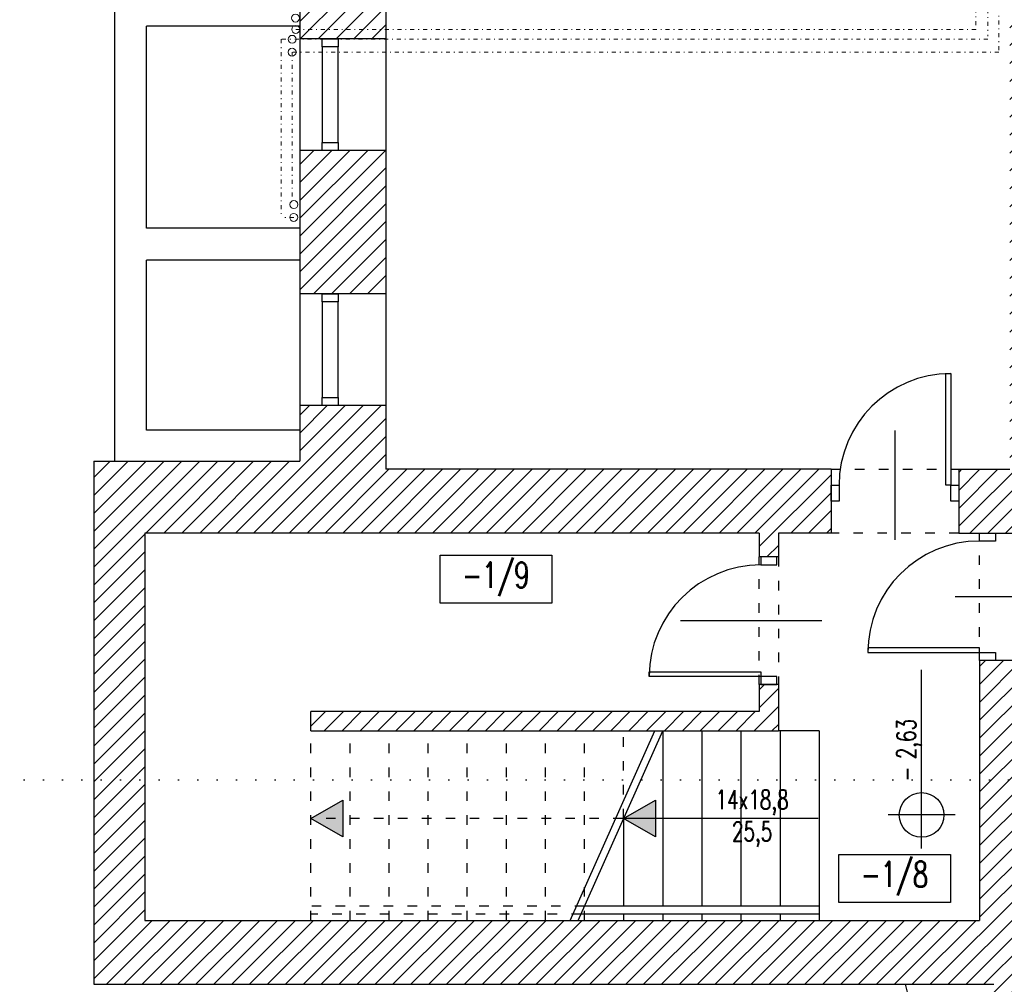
# Model space of a CAD drawing. Header units: millimetres. Extents: x 167273 to 188273, y -125105 to -88145.
# Tile 178 of 210: x 170930 to 171547, y -92086 to -91481. Entities that reach past the tile are written whole.
import ezdxf
from ezdxf.enums import TextEntityAlignment as Align

# ---------------------------------------------------------------- set-up
doc = ezdxf.new("R2010")
doc.units = ezdxf.units.MM
for name, pattern in [('ACAD_ISO03W100', [30, 12, -18]), ('ACAD_ISO07W100', [3, 0, -3]), ('PW-WM-SZKOŁA PLASTYCZNA 2018-05-30KN wentylacja kuchni$0$WENT_3', [1.6, 0.5, -0.5, 0.1, -0.5])]:
    doc.linetypes.add(name, pattern=pattern)
for name, color, linetype in [('a-op_drzwi', 40, 'Continuous'), ('a-op_text', 9, 'Continuous'), ('a-poziomy', 9, 'Continuous'), ('b-cienka', 9, 'Continuous'), ('b-drzwi', 6, 'Continuous'), ('b-okna', 6, 'Continuous'), ('b-przerywana1', 9, 'ACAD_ISO03W100'), ('b-widokowa', 7, 'Continuous'), ('b-ściany', 2, 'Continuous'), ('h-hatch', 8, 'Continuous'), ('opis text', 9, 'Continuous')]:
    doc.layers.add(name, color=color, linetype=linetype)
doc.layers.add('PW-WM-SZKOŁA PLASTYCZNA 2018-05-30KN wentylacja kuchni$0$TIS_CH_FREON', color=251, linetype='PW-WM-SZKOŁA PLASTYCZNA 2018-05-30KN wentylacja kuchni$0$WENT_3', lineweight=5)
doc.styles.add('PPAB_100', font='romans.shx', dxfattribs={"width": 0.7, "height": 12})
doc.styles.add('PPAB_50', font='romans.shx', dxfattribs={"width": 0.7, "height": 8})
pattern_1 = [(45, (0, -5000), (-5.61266008, 5.61266008), [])]

# ---------------------------------------------------------------- blocks, each defined once
blk = doc.blocks.new('kotapozioma')
for p, q in [((49330.12, 104.43), (49330.12, 134.43)), ((49315.12, 119.43), (49395.12, 119.43))]:
    blk.add_line(p, q)
blk.add_circle((49330.12, 119.43), 10)
at = {"layer": 'opis text', "style": 'PPAB_50'}
for tag, p in [('ZNAK', (49345.12, 119.43)), ('WARTOSC', (49355.12, 119.43))]:
    blk.add_attdef(tag, text='', height=9, dxfattribs=at).set_placement(p, align=Align.BOTTOM_LEFT)

msp = doc.modelspace()

# ---------------------------------------------------------------- hatches: boundary and pattern name
at = {"layer": 'b-cienka'}
h = msp.add_hatch(color=256, dxfattribs=at)
h.paths.add_polyline_path([(171112.67, -91981.76), (171112.44, -91981.89), (171132.36, -91993.39), (171132.36, -91981.76)])
h.paths.add_polyline_path([(171132.36, -91981.76), (171132.36, -91970.39), (171112.67, -91981.76)])
h = msp.add_hatch(color=256, dxfattribs=at)
h.paths.add_polyline_path([(171308.67, -91981.76), (171308.44, -91981.89), (171328.36, -91993.39), (171328.36, -91981.76)])
h.paths.add_polyline_path([(171328.36, -91981.76), (171328.36, -91970.39), (171308.67, -91981.76)])
at = {"layer": 'h-hatch'}
h = msp.add_hatch(dxfattribs=at)
h.set_pattern_fill('ANSI31', color=256, scale=2.5, style=0)
h.set_pattern_definition(pattern_1)
h.paths.add_polyline_path([(171159.44, -91184.89), (171580.44, -91184.89), (171580.44, -91145.89), (170976.44, -91145.89), (170976.44, -91186.89), (171105.44, -91186.89), (171105.44, -91492.89), (171159.44, -91492.89)])
h = msp.add_hatch(dxfattribs=at)
h.set_pattern_fill('ANSI31', color=256, scale=2.5, style=0)
h.set_pattern_definition(pattern_1)
h.paths.add_polyline_path([(172583.44, -91772.89), (171948.44, -91772.89), (171948.44, -91348.89), (171922.44, -91348.89), (171922.44, -91387.89), (171550.44, -91387.89), (171550.44, -91399.89), (171922.44, -91399.89), (171922.44, -91527.39), (171814.44, -91527.39), (171814.44, -91570.39), (171834.44, -91570.39), (171834.44, -91729.39), (171781.44, -91729.39), (171781.44, -91762.89), (171562.44, -91762.89), (171562.44, -91481.89), (171550.44, -91481.89), (171550.44, -91762.89), (171518.44, -91762.89), (171518.44, -91802.89), (171774.44, -91802.89), (171774.44, -91836.89), (171948.44, -91836.89), (171948.44, -91807.89), (172583.44, -91807.89)])
h.paths.add_polyline_path([(171899.94, -91810.39), (171809.94, -91810.39), (171809.94, -91760.39), (171899.94, -91760.39)], flags=16)
h.paths.add_polyline_path([(171906.44, -91734.39), (171879.44, -91734.39), (171879.44, -91707.39), (171906.44, -91707.39)], flags=16)
h.paths.add_polyline_path([(171867.44, -91745.39), (171851.44, -91745.39), (171851.44, -91731.39), (171867.44, -91731.39)], flags=16)
h.paths.add_polyline_path([(171867.44, -91721.39), (171851.44, -91721.39), (171851.44, -91707.39), (171867.44, -91707.39)], flags=16)
h.paths.add_polyline_path([(171906.44, -91682.39), (171856.44, -91682.39), (171856.44, -91632.39), (171906.44, -91632.39)], flags=16)
h.paths.add_polyline_path([(171906.44, -91607.39), (171856.44, -91607.39), (171856.44, -91582.39), (171906.44, -91582.39)], flags=16)
h.paths.add_polyline_path([(171914.44, -91572.39), (171901.44, -91572.39), (171901.44, -91560.39), (171914.44, -91560.39)], flags=16)
h.paths.add_polyline_path([(171888.44, -91569.39), (171874.44, -91569.39), (171874.44, -91542.39), (171888.44, -91542.39)], flags=16)
h.paths.add_polyline_path([(171914.44, -91549.39), (171901.44, -91549.39), (171901.44, -91537.39), (171914.44, -91537.39)], flags=16)
h.paths.add_polyline_path([(171861.44, -91555.39), (171848.44, -91555.39), (171848.44, -91542.39), (171861.44, -91542.39)], flags=16)
h.paths.add_polyline_path([(171835.44, -91555.39), (171822.44, -91555.39), (171822.44, -91542.39), (171835.44, -91542.39)], flags=16)
h = msp.add_hatch(dxfattribs=at)
h.set_pattern_fill('ANSI31', color=256, scale=2.5, style=0)
h.set_pattern_definition(pattern_1)
h.paths.add_polyline_path([(175326.44, -91763.89), (173498.44, -91763.89), (173498.44, -91687.89), (173456.44, -91687.89), (173456.44, -91768.89), (172740.44, -91768.89), (172740.44, -91509.89), (173049.44, -91509.89), (173049.44, -91462.89), (172688.44, -91462.89), (172688.44, -91772.89), (172675.44, -91772.89), (172675.44, -91807.89), (172689.44, -91807.89), (172689.44, -91840.89), (172719.44, -91840.89), (172719.44, -91794.89), (173456.44, -91794.89), (173456.44, -92037.89), (172866.44, -92037.89), (172866.44, -92085.89), (172893.44, -92085.89), (172893.44, -92154.89), (172736.44, -92154.89), (172736.44, -92085.89), (172786.44, -92085.89), (172786.44, -92037.89), (172719.44, -92037.89), (172719.44, -91930.89), (172689.44, -91930.89), (172689.44, -92037.89), (172684.44, -92037.89), (172684.44, -92085.89), (172708.44, -92085.89), (172708.44, -92154.89), (172341.44, -92154.89), (172341.44, -92085.89), (172341.44, -92037.89), (172313.44, -92037.89), (172313.44, -92085.89), (172313.44, -92154.89), (171946.44, -92154.89), (171946.44, -92085.89), (171949.44, -92085.89), (171949.44, -91927.89), (171828.44, -91927.89), (171828.44, -91937.89), (171922.44, -91937.89), (171922.44, -92037.89), (171899.44, -92037.89), (171899.44, -92085.89), (171919.44, -92085.89), (171919.44, -92154.89), (171559.44, -92154.89), (171559.44, -92085.89), (171559.44, -92037.89), (171562.44, -92037.89), (171562.44, -91937.89), (171738.44, -91937.89), (171738.44, -91927.89), (171562.44, -91927.89), (171562.44, -91882.89), (171531.44, -91882.89), (171531.44, -92045.89), (171008.44, -92045.89), (171008.44, -91802.89), (171393.44, -91802.89), (171393.44, -91817.89), (171405.44, -91817.89), (171405.44, -91802.89), (171438.44, -91802.89), (171438.44, -91762.89), (171159.44, -91762.89), (171159.44, -91722.89), (171105.44, -91722.89), (171105.44, -91757.89), (170976.44, -91757.89), (170976.44, -92085.89), (171540.44, -92085.89), (171540.44, -92172.89), (172913.44, -92172.89), (172913.44, -92085.89), (175326.44, -92085.89), (175326.44, -92028.89), (173498.44, -92028.89), (173498.44, -91811.89), (175326.44, -91811.89)])
h = msp.add_hatch(dxfattribs=at)
h.set_pattern_fill('ANSI31', color=256, scale=2.5, style=0)
h.set_pattern_definition(pattern_1)
h.paths.add_polyline_path([(171159.44, -91562.89), (171105.44, -91562.89), (171105.44, -91652.89), (171159.44, -91652.89)])
h = msp.add_hatch(dxfattribs=at)
h.set_pattern_fill('ANSI31', color=256, scale=2.5, style=0)
h.set_pattern_definition(pattern_1)
h.paths.add_polyline_path([(171405.44, -91897.89), (171393.44, -91897.89), (171393.44, -91914.89), (171112.44, -91914.89), (171112.44, -91926.89), (171405.44, -91926.89)])

# ---------------------------------------------------------------- linework, layer by layer
at = {"layer": 'a-op_drzwi'}
for p, q in [((171478.44, -91738.62), (171478.44, -91807.17)), ((171604.72, -91842.89), (171516.17, -91842.89)), ((171432.72, -91857.89), (171344.17, -91857.89))]:
    msp.add_line(p, q, dxfattribs=at)
at = {"layer": 'a-op_text', "ltscale": 0.5}
for points in [[(171193.35, -91846.84), (171193.35, -91816.84), (171263.35, -91816.84), (171263.35, -91846.84)], [(171443.22, -92034.52), (171443.22, -92004.52), (171513.22, -92004.52), (171513.22, -92034.52)]]:
    msp.add_lwpolyline(points, close=True, dxfattribs=at)
at = {"layer": 'a-poziomy', "linetype": 'ACAD_ISO07W100', "ltscale": 4}
msp.add_lwpolyline([(179426.44, -91668.05), (171936.94, -91668.05), (171936.94, -91957.57), (170836.98, -91957.57)], dxfattribs=at)
at = {"layer": 'b-cienka'}
msp.add_line((171430.44, -91981.89), (171308.44, -91981.89), dxfattribs=at)
for points in [[(171132.36, -91970.39), (171132.36, -91993.39), (171112.44, -91981.89)], [(171328.36, -91970.39), (171328.36, -91993.39), (171308.44, -91981.89)]]:
    msp.add_lwpolyline(points, close=True, dxfattribs=at)
at = {"layer": 'b-drzwi'}
for points in [[(171513.44, -91772.89), (171510.44, -91772.89), (171510.44, -91702.89), (171513.44, -91702.89)], [(171443.44, -91782.89), (171438.44, -91782.89), (171438.44, -91772.89), (171443.44, -91772.89)], [(171518.44, -91782.89), (171513.44, -91782.89), (171513.44, -91772.89), (171518.44, -91772.89)], [(171531.44, -91807.89), (171531.44, -91802.89), (171541.44, -91802.89), (171541.44, -91807.89)], [(171394.44, -91822.89), (171404.44, -91822.89), (171404.44, -91817.89), (171394.44, -91817.89)], [(171531.44, -91877.89), (171531.44, -91874.89), (171461.44, -91874.89), (171461.44, -91877.89)], [(171531.44, -91882.89), (171531.44, -91877.89), (171541.44, -91877.89), (171541.44, -91882.89)], [(171394.44, -91892.89), (171324.44, -91892.86), (171324.44, -91889.89), (171394.44, -91889.89)], [(171394.44, -91897.89), (171404.44, -91897.89), (171404.44, -91892.89), (171394.44, -91892.89)]]:
    msp.add_lwpolyline(points, close=True, dxfattribs=at)
for centre, end in [((171513.44, -91772.89), 180), ((171531.44, -91877.89), 180), ((171394.44, -91892.89), 179.70937)]:
    msp.add_arc(centre, 70, 90, end, dxfattribs=at)
at = {"layer": 'b-okna'}
for p, q in [((171119.44, -91497.89), (171119.44, -91557.89)), ((171129.44, -91557.89), (171129.44, -91497.89)), ((171119.44, -91657.89), (171119.44, -91717.89)), ((171129.44, -91717.89), (171129.44, -91657.89))]:
    msp.add_line(p, q, dxfattribs=at)
for points in [[(171129.44, -91492.89), (171129.44, -91497.89), (171119.44, -91497.89), (171119.44, -91492.89)], [(171129.44, -91557.89), (171129.44, -91562.89), (171119.44, -91562.89), (171119.44, -91557.89)], [(171129.44, -91652.89), (171129.44, -91657.89), (171119.44, -91657.89), (171119.44, -91652.89)], [(171129.44, -91717.89), (171129.44, -91722.89), (171119.44, -91722.89), (171119.44, -91717.89)]]:
    msp.add_lwpolyline(points, close=True, dxfattribs=at)
at = {"layer": 'b-przerywana1', "ltscale": 0.5}
for p, q in [((171438.44, -91762.89), (171518.44, -91762.89)), ((171518.44, -91802.89), (171438.44, -91802.89)), ((171531.44, -91882.89), (171531.44, -91802.89)), ((171393.44, -91897.89), (171393.44, -91817.89)), ((171405.44, -91817.89), (171405.44, -91897.89)), ((171112.44, -92045.89), (171112.44, -91926.89)), ((171136.94, -92045.89), (171136.94, -91926.89)), ((171161.44, -92045.89), (171161.44, -91926.89)), ((171185.94, -92045.89), (171185.94, -91926.89)), ((171210.44, -92045.89), (171210.44, -91926.89)), ((171234.94, -92045.89), (171234.94, -91926.89)), ((171259.44, -92045.89), (171259.44, -91926.89)), ((171283.94, -92045.89), (171283.94, -91926.89)), ((171308.44, -91981.89), (171308.44, -91926.89)), ((171307.94, -91981.89), (171112.44, -91981.89)), ((171283.94, -92036.89), (171112.44, -92036.89)), ((171281.71, -92041.89), (171112.44, -92041.89)), ((171484.93, -92085.89), (171730.74, -93081.87))]:
    msp.add_line(p, q, dxfattribs=at)
at = {"layer": 'b-widokowa'}
for p, q in [((170989.44, -91757.89), (170989.44, -91186.89)), ((171009.44, -91611.64), (171009.44, -91484.89)), ((171105.44, -91484.89), (171009.44, -91484.89)), ((171105.44, -91492.89), (171105.44, -91562.89)), ((171159.44, -91492.89), (171159.44, -91562.89)), ((171105.44, -91611.64), (171009.44, -91611.64)), ((171009.44, -91738.39), (171009.44, -91631.64)), ((171105.44, -91631.64), (171009.44, -91631.64)), ((171105.44, -91652.89), (171105.44, -91722.89)), ((171159.44, -91652.89), (171159.44, -91722.89)), ((171105.44, -91738.39), (171009.44, -91738.39)), ((171332.94, -91926.89), (171332.94, -92036.89)), ((171357.44, -91926.89), (171357.44, -92036.89)), ((171381.94, -91926.89), (171381.94, -92036.89)), ((171430.94, -91926.89), (171405.44, -91926.89)), ((171406.44, -91926.89), (171406.44, -92036.89)), ((171430.94, -91926.89), (171430.94, -92045.89)), ((171308.44, -91981.89), (171308.44, -92036.89)), ((171430.94, -92036.89), (171283.94, -92036.89)), ((171430.94, -92041.89), (171281.71, -92041.89)), ((171308.44, -92041.89), (171308.44, -92045.89)), ((171332.94, -92041.89), (171332.94, -92045.89)), ((171357.44, -92041.89), (171357.44, -92045.89)), ((171381.94, -92041.89), (171381.94, -92045.89)), ((171406.44, -92041.89), (171406.44, -92045.89))]:
    msp.add_line(p, q, dxfattribs=at)
at = {"layer": 'b-ściany'}
for p, q in [((171105.44, -91186.89), (171105.44, -91492.89)), ((171159.44, -91184.89), (171159.44, -91492.89)), ((171159.44, -91492.89), (171105.44, -91492.89)), ((171159.44, -91562.89), (171105.44, -91562.89)), ((171105.44, -91562.89), (171105.44, -91652.89)), ((171159.44, -91562.89), (171105.44, -91562.89)), ((171159.44, -91562.89), (171159.44, -91652.89)), ((171159.44, -91652.89), (171105.44, -91652.89)), ((171159.44, -91722.89), (171105.44, -91722.89)), ((171105.44, -91722.89), (171105.44, -91757.89)), ((171159.44, -91722.89), (171159.44, -91762.89)), ((170976.44, -91757.89), (170976.44, -92085.89)), ((170976.44, -91757.89), (171105.44, -91757.89)), ((171438.44, -91762.89), (171159.44, -91762.89)), ((171438.44, -91762.89), (171438.44, -91802.89)), ((171518.44, -91762.89), (171550.44, -91762.89)), ((171518.44, -91762.89), (171518.44, -91802.89)), ((171393.44, -91802.89), (171008.44, -91802.89)), ((171008.44, -91802.89), (171008.44, -92045.89)), ((171393.44, -91802.89), (171393.44, -91817.89)), ((171438.44, -91802.89), (171405.44, -91802.89)), ((171405.44, -91802.89), (171405.44, -91817.89)), ((171518.44, -91802.89), (171774.44, -91802.89)), ((171405.44, -91817.89), (171393.44, -91817.89)), ((171562.44, -91882.89), (171531.44, -91882.89)), ((171531.44, -91882.89), (171531.44, -92045.89)), ((171393.44, -91897.89), (171393.44, -91914.89)), ((171405.44, -91897.89), (171393.44, -91897.89)), ((171405.44, -91897.89), (171405.44, -91926.89)), ((171393.44, -91914.89), (171112.44, -91914.89)), ((171112.44, -91926.89), (171112.44, -91914.89)), ((171112.44, -91926.89), (171405.44, -91926.89)), ((171274.93, -92045.89), (171327.94, -91926.89)), ((171279.93, -92045.89), (171332.94, -91926.89)), ((171008.44, -92045.89), (171531.44, -92045.89)), ((170976.44, -92085.89), (171540.44, -92085.89))]:
    msp.add_line(p, q, dxfattribs=at)
at = {"layer": 'PW-WM-SZKOŁA PLASTYCZNA 2018-05-30KN wentylacja kuchni$0$TIS_CH_FREON', "ltscale": 5}
for p, q in [((171529.23, -91329.95), (171529.23, -91487.05)), ((171536.71, -91378.36), (171536.71, -91491.29)), ((171543.6, -91385.46), (171543.6, -91501.29)), ((171529.23, -91487.05), (171103.03, -91487.05)), ((171536.78, -91493.24), (171093.89, -91493.24)), ((171093.89, -91493.24), (171093.89, -91604.9)), ((171543.6, -91501.29), (171100.62, -91501.29)), ((171100.62, -91501.29), (171100.62, -91596.87)), ((171101.69, -91604.9), (171093.89, -91604.9))]:
    msp.add_line(p, q, dxfattribs=at)
at = {"layer": 'PW-WM-SZKOŁA PLASTYCZNA 2018-05-30KN wentylacja kuchni$0$TIS_CH_FREON', "linetype": 'Continuous', "ltscale": 5}
for centre in [(171102.77, -91479.91), (171102.91, -91487.01), (171100.69, -91493.24), (171100.62, -91501.29), (171101.76, -91596.85), (171101.69, -91604.9)]:
    msp.add_circle(centre, 2.5, dxfattribs=at)

# ---------------------------------------------------------------- block references
at = {"layer": 'opis text'}
ref = msp.add_blockref('kotapozioma', (171662.4, -161041.86), dxfattribs=dict(at, xscale=1.4, yscale=1.4, zscale=1.4, rotation=90))
ref.add_attrib('WARTOSC', '2,63', dxfattribs={"height": 12, "rotation": 90, "style": 'PPAB_100', "width": 0.7}).set_placement((171495.2, -91944.7), align=Align.BOTTOM_LEFT)
ref.add_attrib('ZNAK', '-', dxfattribs={"height": 12, "rotation": 90, "style": 'PPAB_100', "width": 0.7}).set_placement((171495.2, -91958.7), align=Align.BOTTOM_LEFT)

# ---------------------------------------------------------------- texts
at = {"layer": 'a-op_text', "ltscale": 0.5, "attachment_point": 5, "style": 'PPAB_100'}
for s, insert, char_height, width in [('-1/{\\Fromans.shx|c238;9}', (171228.35, -91831.84), 16, 60), ('1{\\Fromans.shx|c238;4}x{\\Fromans.shx|c238;18,8}\\P2{\\Fromans.shx|c238;5,5}', (171388.94, -91981.89), 12, 104.3033), ('-1/{\\Fromans.shx|c238;8}', (171478.22, -92019.52), 16, 60)]:
    msp.add_mtext(s, dxfattribs=dict(at, insert=insert, char_height=char_height, width=width))

doc.saveas('drawing.dxf')
